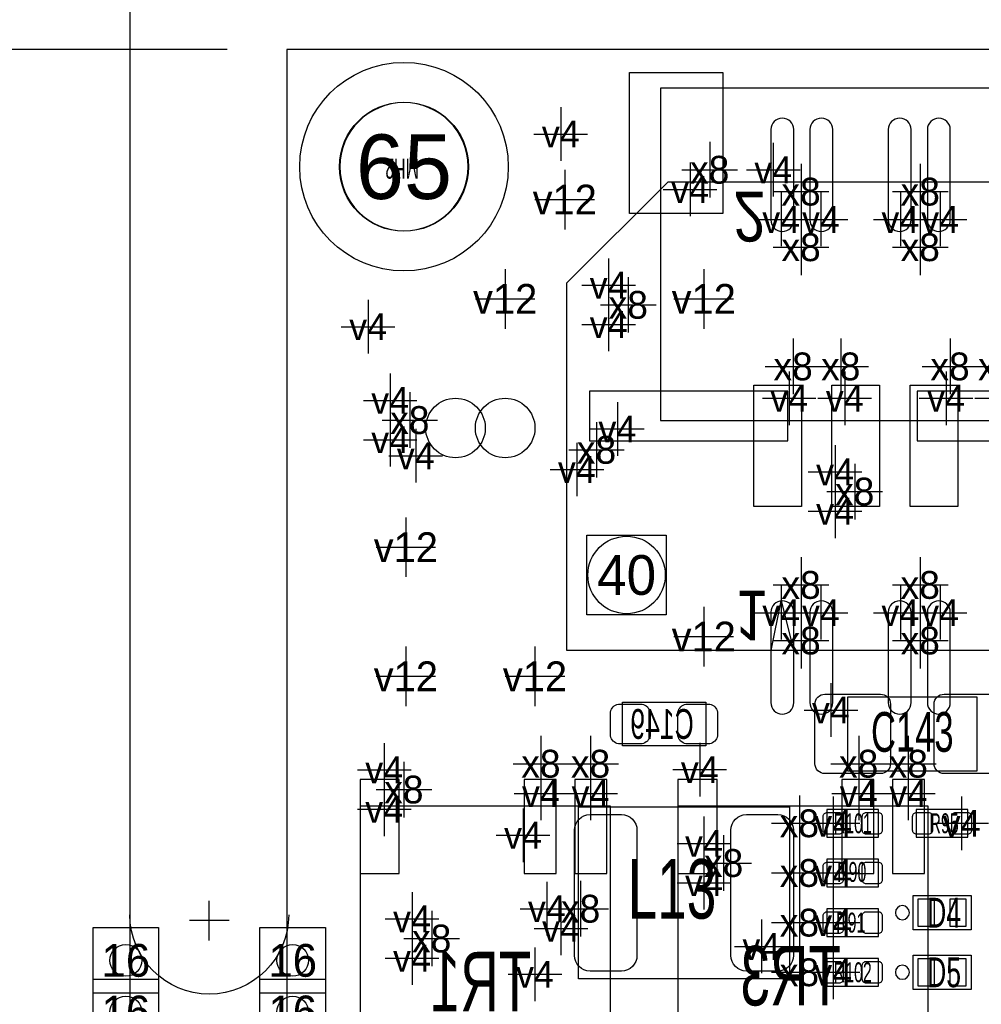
# Model space of a CAD drawing. Extents: x -36 to 384, y -28 to 269.
# Tile 35 of 53: x -3 to 9, y 68 to 80. Entities that reach past the tile are written whole.
import ezdxf
from ezdxf.enums import TextEntityAlignment as Align

# ---------------------------------------------------------------- set-up
doc = ezdxf.new("R2010")
doc.units = 0
for name, color, linetype in [('BG_DIMENSION', 7, 'CONTINUOUS'), ('BG_OUTLINE', 7, 'CONTINUOUS'), ('BG_PANEL', 7, 'CONTINUOUS'), ('MA_NCLEGEND-1-16', 7, 'CONTINUOUS'), ('MA_NCLEGEND-1-2', 7, 'CONTINUOUS'), ('MA_NCLEGEND-14-15', 7, 'CONTINUOUS'), ('MA_NCLEGEND-15-16', 7, 'CONTINUOUS'), ('MA_NCLEGEND-2-3', 7, 'CONTINUOUS'), ('MA_NCLEGEND-3-14', 7, 'CONTINUOUS'), ('PG_ASSEMBLY_BOTTOM', 7, 'CONTINUOUS'), ('PG_ASSEMBLY_TOP', 7, 'CONTINUOUS'), ('PIN_BOTTOM', 7, 'CONTINUOUS'), ('PIN_TOP', 7, 'CONTINUOUS'), ('RD_ASSEMBLY_BOTTOM', 7, 'CONTINUOUS'), ('RD_ASSEMBLY_TOP', 7, 'CONTINUOUS')]:
    doc.layers.add(name, color=color, linetype=linetype)

# ---------------------------------------------------------------- blocks, each defined once
blk = doc.blocks.new('FIGURE_CROSS')
for points in [[(0, 0.5), (0, -0.5)], [(-0.5, 0), (0.5, 0)]]:
    blk.add_lwpolyline(points)
blk = doc.blocks.new('FIGURE_SQUARE')
blk.add_lwpolyline([(-0.5, -0.5), (-0.5, 0.5), (0.5, 0.5), (0.5, -0.5)], close=True)
blk = doc.blocks.new('FIGURE_CIRCLE')
blk.add_circle((0, 0), 0.5)

msp = doc.modelspace()

# ---------------------------------------------------------------- linework, layer by layer
at = {"layer": 'BG_DIMENSION'}
msp.add_lwpolyline([(-0.762, 79.999992), (-17.78, 79.999992)], dxfattribs=at)
at = {"layer": 'BG_OUTLINE'}
msp.add_lwpolyline([(50.000002, 0), (50.000002, 79.999992), (0, 79.999992), (0, 0)], close=True, dxfattribs=at)
at = {"layer": 'BG_PANEL'}
msp.add_lwpolyline([(-1.999996, 0), (-1.999996, 161.994596), (-10.003942, 161.994596), (-10.003942, 0)], close=True, dxfattribs=at)
for points in [[(-0.9906, 68.6054), (-0.9906, 69.1134)], [(-0.9906, 68.6054), (-0.9906, 69.1134)], [(-0.7366, 68.8594), (-1.2446, 68.8594)], [(-0.7366, 68.8594), (-1.2446, 68.8594)]]:
    msp.add_lwpolyline(points, dxfattribs=at)
msp.add_lwpolyline([(0.0254, 68.9356, -1), (-2.0066, 68.9356)], format="xyb", dxfattribs=at)
msp.add_lwpolyline([(0.0254, 68.9356, -1), (-2.0066, 68.9356)], format="xyb", dxfattribs=at)
at = {"layer": 'PG_ASSEMBLY_BOTTOM'}
for points in [[(4.8768, 78.3082), (22.1996, 78.3082), (23.5966, 76.9112), (23.5966, 72.3138), (3.5814, 72.3138), (3.5814, 77.0128)], [(5.3594, 71.0946), (4.2926, 71.0946), (4.2926, 71.6534), (5.3594, 71.6534)]]:
    msp.add_lwpolyline(points, close=True, dxfattribs=at)
for points in [[(6.1976, 72.3138), (6.3246, 72.9488), (6.477, 72.3392)], [(0.940079, 65.822093), (4.139997, 65.822093), (4.139997, 70.321907), (0.940079, 70.321907), (0.940079, 65.822093)], [(5.004079, 65.822093), (8.203997, 65.822093), (8.203997, 70.321907), (5.004079, 70.321907), (5.004079, 65.822093)]]:
    msp.add_lwpolyline(points, dxfattribs=at)
at = {"layer": 'PG_ASSEMBLY_TOP'}
for points in [[(14.77899, 79.504997), (4.778985, 79.504997), (4.778985, 75.255095), (14.77899, 75.255095)], [(8.8265, 71.72198), (8.8265, 70.771969), (7.1755, 70.771969), (7.1755, 71.72198)]]:
    msp.add_lwpolyline(points, close=True, dxfattribs=at)
for points in [[(2.319198, 78.499843, 1), (0.680796, 78.499843, 1), (2.319198, 78.499843)], [(7.963916, 68.961, 1), (7.784135, 68.961, 1), (7.963916, 68.961)], [(7.963916, 68.199, 1), (7.784135, 68.199, 1), (7.963916, 68.199)]]:
    msp.add_lwpolyline(points, format="xyb", dxfattribs=at)
for points in [[(6.43001, 70.315099), (6.43001, 68.114901), (3.730015, 68.114901), (3.730015, 70.315099), (6.43001, 70.315099)], [(7.5692, 70.2818), (6.9088, 70.2818), (6.9088, 69.9262), (7.5692, 69.9262), (7.5692, 70.2818)], [(8.7122, 70.2818), (8.0518, 70.2818), (8.0518, 69.9262), (8.7122, 69.9262), (8.7122, 70.2818)], [(7.5692, 69.6468), (6.9088, 69.6468), (6.9088, 69.2912), (7.5692, 69.2912), (7.5692, 69.6468)], [(8.011998, 68.741011), (8.011998, 69.180989), (8.752078, 69.180989), (8.752078, 68.741011), (8.011998, 68.741011)], [(7.5692, 69.0118), (6.9088, 69.0118), (6.9088, 68.6562), (7.5692, 68.6562), (7.5692, 69.0118)], [(7.5692, 68.3768), (6.9088, 68.3768), (6.9088, 68.0212), (7.5692, 68.0212), (7.5692, 68.3768)], [(8.011998, 67.979011), (8.011998, 68.418989), (8.752078, 68.418989), (8.752078, 67.979011), (8.011998, 67.979011)]]:
    msp.add_lwpolyline(points, dxfattribs=at)
at = {"layer": 'PIN_BOTTOM'}
for points in [[(6.484341, 77.81925), (6.484341, 78.97495, 1), (6.192241, 78.97495), (6.192241, 77.81925, 1)], [(6.984238, 77.81925), (6.984238, 78.97495, 1), (6.692138, 78.97495), (6.692138, 77.81925, 1)], [(7.986547, 77.81925), (7.986547, 78.97495, 1), (7.694447, 78.97495), (7.694447, 77.81925, 1)], [(8.486648, 77.81925), (8.486648, 78.97495, 1), (8.194548, 78.97495), (8.194548, 77.81925, 1)], [(6.484341, 71.64705), (6.484341, 72.80275, 1), (6.192241, 72.80275), (6.192241, 71.64705, 1)], [(6.984238, 71.64705), (6.984238, 72.80275, 1), (6.692138, 72.80275), (6.692138, 71.64705, 1)], [(7.986547, 71.64705), (7.986547, 72.80275, 1), (7.694447, 72.80275), (7.694447, 71.64705, 1)], [(8.486648, 71.64705), (8.486648, 72.80275, 1), (8.194548, 72.80275), (8.194548, 71.64705, 1)], [(4.5466, 71.12), (4.2418, 71.12, -0.294587), (4.1402, 71.2216), (4.1402, 71.5264, -0.294587), (4.2418, 71.628), (4.5466, 71.628, -0.294587), (4.6482, 71.5264), (4.6482, 71.2216, -0.294587)], [(5.4102, 71.12), (5.1054, 71.12, -0.294587), (5.0038, 71.2216), (5.0038, 71.5264, -0.294587), (5.1054, 71.628), (5.4102, 71.628, -0.294587), (5.5118, 71.5264), (5.5118, 71.2216, -0.294587)]]:
    msp.add_lwpolyline(points, format="xyb", close=True, dxfattribs=at)
for points in [[(3.871011, 75.6285), (3.871011, 74.9935), (6.411011, 74.9935), (6.411011, 75.6285)], [(8.062011, 75.6285), (8.062011, 74.9935), (12.761011, 74.9935), (12.761011, 75.6285)], [(0.93994, 69.462142), (1.44004, 69.462142), (1.44004, 70.662038), (0.93994, 70.662038)], [(3.034995, 69.462142), (3.445002, 69.462142), (3.445002, 70.662038), (3.034995, 70.662038)], [(3.685007, 69.462142), (4.095013, 69.462142), (4.095013, 70.662038), (3.685007, 70.662038)], [(5.00394, 69.462142), (5.50404, 69.462142), (5.50404, 70.662038), (5.00394, 70.662038)], [(7.098995, 69.462142), (7.509002, 69.462142), (7.509002, 70.662038), (7.098995, 70.662038)], [(7.749007, 69.462142), (8.159013, 69.462142), (8.159013, 70.662038), (7.749007, 70.662038)]]:
    msp.add_lwpolyline(points, close=True, dxfattribs=at)
for centre, radius in [((1.499997, 78.499843), 1.3335), ((2.159, 75.1586), 0.381), ((4.34721, 73.279), 0.4953), ((-2.0574, 68.3514), 0.2032), ((0.0762, 68.3514), 0.2032), ((-2.0574, 67.691), 0.2032), ((0.0762, 67.691), 0.2032)]:
    msp.add_circle(centre, radius, dxfattribs=at)
at = {"layer": 'PIN_TOP'}
for points in [[(5.57911, 79.704692), (5.57911, 77.901292), (4.38531, 77.901292), (4.38531, 79.704692)], [(6.583705, 75.7047), (6.583705, 74.1553), (5.974105, 74.1553), (5.974105, 75.7047)], [(7.583703, 75.7047), (7.583703, 74.1553), (6.974103, 74.1553), (6.974103, 75.7047)], [(8.583701, 75.7047), (8.583701, 74.1553), (7.974101, 74.1553), (7.974101, 75.7047)], [(8.0772, 68.7832), (8.0772, 69.1388), (8.2804, 69.1388), (8.2804, 68.7832)], [(8.4836, 68.7832), (8.4836, 69.1388), (8.6868, 69.1388), (8.6868, 68.7832)], [(8.0772, 68.0212), (8.0772, 68.3768), (8.2804, 68.3768), (8.2804, 68.0212)], [(8.4836, 68.0212), (8.4836, 68.3768), (8.6868, 68.3768), (8.6868, 68.0212)]]:
    msp.add_lwpolyline(points, close=True, dxfattribs=at)
for points in [[(7.7216, 71.628), (7.7216, 70.866, -0.414214), (7.5946, 70.739), (6.8834, 70.739, -0.414214), (6.7564, 70.866), (6.7564, 71.628, -0.414214), (6.8834, 71.755), (7.5946, 71.755, -0.414214)], [(9.2456, 71.628), (9.2456, 70.866, -0.414214), (9.1186, 70.739), (8.4074, 70.739, -0.414214), (8.2804, 70.866), (8.2804, 71.628, -0.414214), (8.4074, 71.755), (9.1186, 71.755, -0.414214)], [(3.880104, 70.214998), (4.2799, 70.214998, -0.414002), (4.480001, 70.0151), (4.480001, 68.4149, -0.414002), (4.2799, 68.215002), (3.880104, 68.215002, -0.414002), (3.680003, 68.4149), (3.680003, 70.0151, -0.414002)], [(6.279896, 68.215002), (5.8801, 68.215002, -0.414002), (5.679999, 68.4149), (5.679999, 70.0151, -0.414002), (5.8801, 70.214998), (6.279896, 70.214998, -0.414002), (6.479997, 70.0151), (6.479997, 68.4149, -0.414002)], [(7.116089, 70.0151, -0.414214), (7.065289, 69.9643), (6.912889, 69.9643, -0.414214), (6.862089, 70.0151), (6.862089, 70.1929, -0.414214), (6.912889, 70.2437), (7.065289, 70.2437, -0.414214), (7.116089, 70.1929)], [(7.615911, 70.0151, -0.414214), (7.565111, 69.9643), (7.412711, 69.9643, -0.414214), (7.361911, 70.0151), (7.361911, 70.1929, -0.414214), (7.412711, 70.2437), (7.565111, 70.2437, -0.414214), (7.615911, 70.1929)], [(8.259089, 70.0151, -0.414214), (8.208289, 69.9643), (8.055889, 69.9643, -0.414214), (8.005089, 70.0151), (8.005089, 70.1929, -0.414214), (8.055889, 70.2437), (8.208289, 70.2437, -0.414214), (8.259089, 70.1929)], [(8.758911, 70.0151, -0.414214), (8.708111, 69.9643), (8.555711, 69.9643, -0.414214), (8.504911, 70.0151), (8.504911, 70.1929, -0.414214), (8.555711, 70.2437), (8.708111, 70.2437, -0.414214), (8.758911, 70.1929)], [(7.116089, 69.3801, -0.414214), (7.065289, 69.3293), (6.912889, 69.3293, -0.414214), (6.862089, 69.3801), (6.862089, 69.5579, -0.414214), (6.912889, 69.6087), (7.065289, 69.6087, -0.414214), (7.116089, 69.5579)], [(7.615911, 69.3801, -0.414214), (7.565111, 69.3293), (7.412711, 69.3293, -0.414214), (7.361911, 69.3801), (7.361911, 69.5579, -0.414214), (7.412711, 69.6087), (7.565111, 69.6087, -0.414214), (7.615911, 69.5579)], [(7.116089, 68.7451, -0.414214), (7.065289, 68.6943), (6.912889, 68.6943, -0.414214), (6.862089, 68.7451), (6.862089, 68.9229, -0.414214), (6.912889, 68.9737), (7.065289, 68.9737, -0.414214), (7.116089, 68.9229)], [(7.615911, 68.7451, -0.414214), (7.565111, 68.6943), (7.412711, 68.6943, -0.414214), (7.361911, 68.7451), (7.361911, 68.9229, -0.414214), (7.412711, 68.9737), (7.565111, 68.9737, -0.414214), (7.615911, 68.9229)], [(7.116089, 68.1101, -0.414214), (7.065289, 68.0593), (6.912889, 68.0593, -0.414214), (6.862089, 68.1101), (6.862089, 68.2879, -0.414214), (6.912889, 68.3387), (7.065289, 68.3387, -0.414214), (7.116089, 68.2879)], [(7.615911, 68.1101, -0.414214), (7.565111, 68.0593), (7.412711, 68.0593, -0.414214), (7.361911, 68.1101), (7.361911, 68.2879, -0.414214), (7.412711, 68.3387), (7.565111, 68.3387, -0.414214), (7.615911, 68.2879)]]:
    msp.add_lwpolyline(points, format="xyb", close=True, dxfattribs=at)
for centre, radius in [((1.499997, 78.499843), 1.3335), ((2.794, 75.1586), 0.381), ((4.34721, 73.279), 0.4953), ((-2.0574, 68.3514), 0.2032), ((0.0762, 68.3514), 0.2032), ((-2.0574, 67.691), 0.2032), ((0.0762, 67.691), 0.2032)]:
    msp.add_circle(centre, radius, dxfattribs=at)

# ---------------------------------------------------------------- block references
at = {"layer": 'MA_NCLEGEND-1-16'}
for name, p, xscale, yscale in [('FIGURE_CIRCLE', (1.499997, 78.499843), 1.651, 1.651), ('FIGURE_CROSS', (3.556, 78.0796), 0.762, 0.762), ('FIGURE_CROSS', (2.794, 76.8096), 0.762, 0.762), ('FIGURE_CROSS', (5.334, 76.8096), 0.762, 0.762), ('FIGURE_CROSS', (1.524, 73.6346), 0.762, 0.762), ('FIGURE_SQUARE', (4.34721, 73.279), 1.016, 1.016), ('FIGURE_CROSS', (5.334, 72.4916), 0.762, 0.762), ('FIGURE_CROSS', (1.524, 71.9836), 0.762, 0.762), ('FIGURE_CROSS', (3.175, 71.9836), 0.762, 0.762), ('FIGURE_SQUARE', (-2.0574, 68.3514), 0.8382, 0.8382), ('FIGURE_SQUARE', (0.0762, 68.3514), 0.8382, 0.8382), ('FIGURE_SQUARE', (-2.0574, 67.691), 0.8382, 0.8382), ('FIGURE_SQUARE', (0.0762, 67.691), 0.8382, 0.8382)]:
    msp.add_blockref(name, p, dxfattribs=dict(at, xscale=xscale, yscale=yscale))
at = {"layer": 'MA_NCLEGEND-1-2', "xscale": 0.6858, "yscale": 0.6858}
for p in [(6.223, 78.4606), (4.117365, 76.984835), (1.323365, 75.511635), (6.4262, 75.5396), (7.1374, 75.5396), (8.4328, 75.5396), (9.144, 75.5396), (4.2291, 75.1459), (6.9596, 71.5518), (1.247165, 70.787235), (5.2832, 70.7898), (6.989089, 70.104), (8.631911, 70.104), (3.0226, 69.9516), (6.989089, 69.469), (3.3274, 69.0118), (1.602765, 68.882235), (6.989089, 68.834), (6.0706, 68.5292), (3.175, 68.1736), (6.989089, 68.199)]:
    msp.add_blockref('FIGURE_CROSS', p, dxfattribs=at)
at = {"layer": 'MA_NCLEGEND-14-15', "xscale": 0.6858, "yscale": 0.6858}
for p in [(5.158765, 78.209165), (6.3246, 77.8256), (6.8326, 77.8256), (7.8486, 77.8256), (8.3566, 77.8256), (4.117365, 76.481965), (1.323365, 75.008765), (1.651, 74.803), (3.710965, 74.627765), (7.012965, 74.094365), (6.3246, 72.7964), (6.8326, 72.7964), (7.8486, 72.7964), (8.3566, 72.7964), (3.2512, 70.485), (3.8862, 70.485), (7.3152, 70.485), (7.9502, 70.485), (1.247165, 70.284365), (5.336565, 69.344565), (3.507765, 68.760365), (1.602765, 68.379365)]:
    msp.add_blockref('FIGURE_CROSS', p, dxfattribs=at)
at = {"layer": 'MA_NCLEGEND-15-16', "xscale": 0.6858, "yscale": 0.6858}
for p in [(5.158765, 78.209165), (6.3246, 77.8256), (6.8326, 77.8256), (7.8486, 77.8256), (8.3566, 77.8256), (4.117365, 76.481965), (3.710965, 74.627765), (7.012965, 74.094365), (6.3246, 72.7964), (6.8326, 72.7964), (7.8486, 72.7964), (8.3566, 72.7964), (3.2512, 70.485), (3.8862, 70.485), (7.3152, 70.485), (7.9502, 70.485)]:
    msp.add_blockref('FIGURE_CROSS', p, dxfattribs=at)
at = {"layer": 'MA_NCLEGEND-2-3', "xscale": 0.6858, "yscale": 0.6858}
for p in [(3.5052, 78.9178), (6.223, 78.4606), (4.117365, 76.984835), (1.0414, 76.454), (1.323365, 75.511635), (6.4262, 75.5396), (7.1374, 75.5396), (8.4328, 75.5396), (9.144, 75.5396), (4.2291, 75.1459), (7.012965, 74.597235), (6.9596, 71.5518), (1.247165, 70.787235), (5.2832, 70.7898), (6.989089, 70.104), (8.631911, 70.104), (3.0226, 69.9516), (5.336565, 69.847435), (6.989089, 69.469), (3.3274, 69.0118), (1.602765, 68.882235), (6.989089, 68.834), (6.0706, 68.5292), (3.175, 68.1736), (6.989089, 68.199)]:
    msp.add_blockref('FIGURE_CROSS', p, dxfattribs=at)
at = {"layer": 'MA_NCLEGEND-3-14', "xscale": 0.7112, "yscale": 0.7112}
for p in [(5.4102, 78.4606), (6.5786, 78.1812), (8.1026, 78.1812), (6.5786, 77.47), (8.1026, 77.47), (4.3688, 76.7334), (6.477, 75.946), (7.0866, 75.946), (8.4836, 75.946), (9.0932, 75.946), (1.5748, 75.2602), (3.9624, 74.8792), (7.2644, 74.3458), (6.5786, 73.152), (8.1026, 73.152), (6.5786, 72.4408), (8.1026, 72.4408), (3.2512, 70.866), (3.8862, 70.866), (7.3152, 70.866), (7.9502, 70.866), (1.4986, 70.5358), (6.557289, 70.104), (5.588, 69.596), (6.557289, 69.469), (3.7592, 69.0118), (6.557289, 68.834), (1.8542, 68.6308), (6.557289, 68.199)]:
    msp.add_blockref('FIGURE_CROSS', p, dxfattribs=at)

# ---------------------------------------------------------------- texts
at = {"layer": 'MA_NCLEGEND-1-16'}
for s, height, p in [('65', 0.8255, (1.499997, 78.499843)), ('v12', 0.381, (3.556, 78.0796)), ('v12', 0.381, (2.794, 76.8096)), ('v12', 0.381, (5.334, 76.8096)), ('v12', 0.381, (1.524, 73.6346)), ('40', 0.508, (4.34721, 73.279)), ('v12', 0.381, (5.334, 72.4916)), ('v12', 0.381, (1.524, 71.9836)), ('v12', 0.381, (3.175, 71.9836)), ('16', 0.4191, (-2.0574, 68.3514)), ('16', 0.4191, (0.0762, 68.3514)), ('16', 0.4191, (-2.0574, 67.691)), ('16', 0.4191, (0.0762, 67.691))]:
    msp.add_text(s, height=height, dxfattribs=at).set_placement(p, align=Align.MIDDLE_CENTER)
at = {"layer": 'MA_NCLEGEND-1-2'}
for p in [(6.223, 78.4606), (4.117365, 76.984835), (1.323365, 75.511635), (6.4262, 75.5396), (7.1374, 75.5396), (8.4328, 75.5396), (4.2291, 75.1459), (6.9596, 71.5518), (1.247165, 70.787235), (5.2832, 70.7898), (6.989089, 70.104), (8.631911, 70.104), (3.0226, 69.9516), (6.989089, 69.469), (3.3274, 69.0118), (1.602765, 68.882235), (6.989089, 68.834), (6.0706, 68.5292), (6.989089, 68.199), (3.175, 68.1736)]:
    msp.add_text('v4', height=0.3429, dxfattribs=at).set_placement(p, align=Align.MIDDLE_CENTER)
at = {"layer": 'MA_NCLEGEND-14-15'}
for p in [(5.158765, 78.209165), (6.3246, 77.8256), (6.8326, 77.8256), (7.8486, 77.8256), (8.3566, 77.8256), (4.117365, 76.481965), (1.323365, 75.008765), (1.651, 74.803), (3.710965, 74.627765), (7.012965, 74.094365), (6.3246, 72.7964), (6.8326, 72.7964), (7.8486, 72.7964), (8.3566, 72.7964), (3.2512, 70.485), (3.8862, 70.485), (7.3152, 70.485), (7.9502, 70.485), (1.247165, 70.284365), (5.336565, 69.344565), (3.507765, 68.760365), (1.602765, 68.379365)]:
    msp.add_text('v4', height=0.3429, dxfattribs=at).set_placement(p, align=Align.MIDDLE_CENTER)
at = {"layer": 'MA_NCLEGEND-15-16'}
for p in [(5.158765, 78.209165), (6.3246, 77.8256), (6.8326, 77.8256), (7.8486, 77.8256), (8.3566, 77.8256), (4.117365, 76.481965), (3.710965, 74.627765), (7.012965, 74.094365), (6.3246, 72.7964), (6.8326, 72.7964), (7.8486, 72.7964), (8.3566, 72.7964), (3.2512, 70.485), (3.8862, 70.485), (7.3152, 70.485), (7.9502, 70.485)]:
    msp.add_text('v4', height=0.3429, dxfattribs=at).set_placement(p, align=Align.MIDDLE_CENTER)
at = {"layer": 'MA_NCLEGEND-2-3'}
for p in [(3.5052, 78.9178), (6.223, 78.4606), (4.117365, 76.984835), (1.0414, 76.454), (1.323365, 75.511635), (6.4262, 75.5396), (7.1374, 75.5396), (8.4328, 75.5396), (4.2291, 75.1459), (7.012965, 74.597235), (6.9596, 71.5518), (1.247165, 70.787235), (5.2832, 70.7898), (6.989089, 70.104), (8.631911, 70.104), (3.0226, 69.9516), (5.336565, 69.847435), (6.989089, 69.469), (3.3274, 69.0118), (1.602765, 68.882235), (6.989089, 68.834), (6.0706, 68.5292), (6.989089, 68.199), (3.175, 68.1736)]:
    msp.add_text('v4', height=0.3429, dxfattribs=at).set_placement(p, align=Align.MIDDLE_CENTER)
at = {"layer": 'MA_NCLEGEND-3-14'}
for p in [(5.4102, 78.4606), (6.5786, 78.1812), (8.1026, 78.1812), (6.5786, 77.47), (8.1026, 77.47), (4.3688, 76.7334), (6.477, 75.946), (7.0866, 75.946), (8.4836, 75.946), (9.0932, 75.946), (1.5748, 75.2602), (3.9624, 74.8792), (7.2644, 74.3458), (6.5786, 73.152), (8.1026, 73.152), (6.5786, 72.4408), (8.1026, 72.4408), (3.2512, 70.866), (3.8862, 70.866), (7.3152, 70.866), (7.9502, 70.866), (1.4986, 70.5358), (6.557289, 70.104), (5.588, 69.596), (6.557289, 69.469), (3.7592, 69.0118), (6.557289, 68.834), (1.8542, 68.6308), (6.557289, 68.199)]:
    msp.add_text('x8', height=0.3556, dxfattribs=at).set_placement(p, align=Align.MIDDLE_CENTER)
at = {"layer": 'PG_ASSEMBLY_BOTTOM', "text_generation_flag": 2, "width": 0.8784}
for s, p in [('2', (5.710885, 78.178685)), ('1', (5.735803, 73.078289))]:
    msp.add_text(s, height=0.635, rotation=180, dxfattribs=at).set_placement(p)
at = {"layer": 'RD_ASSEMBLY_BOTTOM', "text_generation_flag": 2, "width": 0.666667}
for s, height, p in [('C149', 0.381, (4.8006, 71.1835)), ('TR3', 0.762, (6.44652, 67.77482)), ('TR1', 0.762, (2.48412, 67.69862))]:
    msp.add_text(s, height=height, dxfattribs=at).set_placement(p, align=Align.CENTER)
at = {"layer": 'RD_ASSEMBLY_TOP', "width": 0.6}
msp.add_text('MH2', height=0.254, rotation=180, dxfattribs=at).set_placement((1.474597, 78.601443), align=Align.CENTER)
at = {"layer": 'RD_ASSEMBLY_TOP'}
for s, height, width, p in [('C143', 0.508, 0.65, (8.001, 71.0184)), ('R101', 0.254, 0.6, (7.239, 69.977)), ('R95', 0.254, 0.6, (8.4074, 69.977)), ('L13', 0.762, 0.666667, (4.9276, 68.8848)), ('R90', 0.254, 0.6, (7.2263, 69.3547)), ('D4', 0.381, 0.666667, (8.4074, 68.7705)), ('R91', 0.254, 0.6, (7.2136, 68.707)), ('D5', 0.381, 0.666667, (8.4074, 68.0085)), ('R102', 0.254, 0.6, (7.239, 68.072))]:
    msp.add_text(s, height=height, dxfattribs=dict(at, width=width)).set_placement(p, align=Align.CENTER)

doc.saveas('drawing.dxf')
